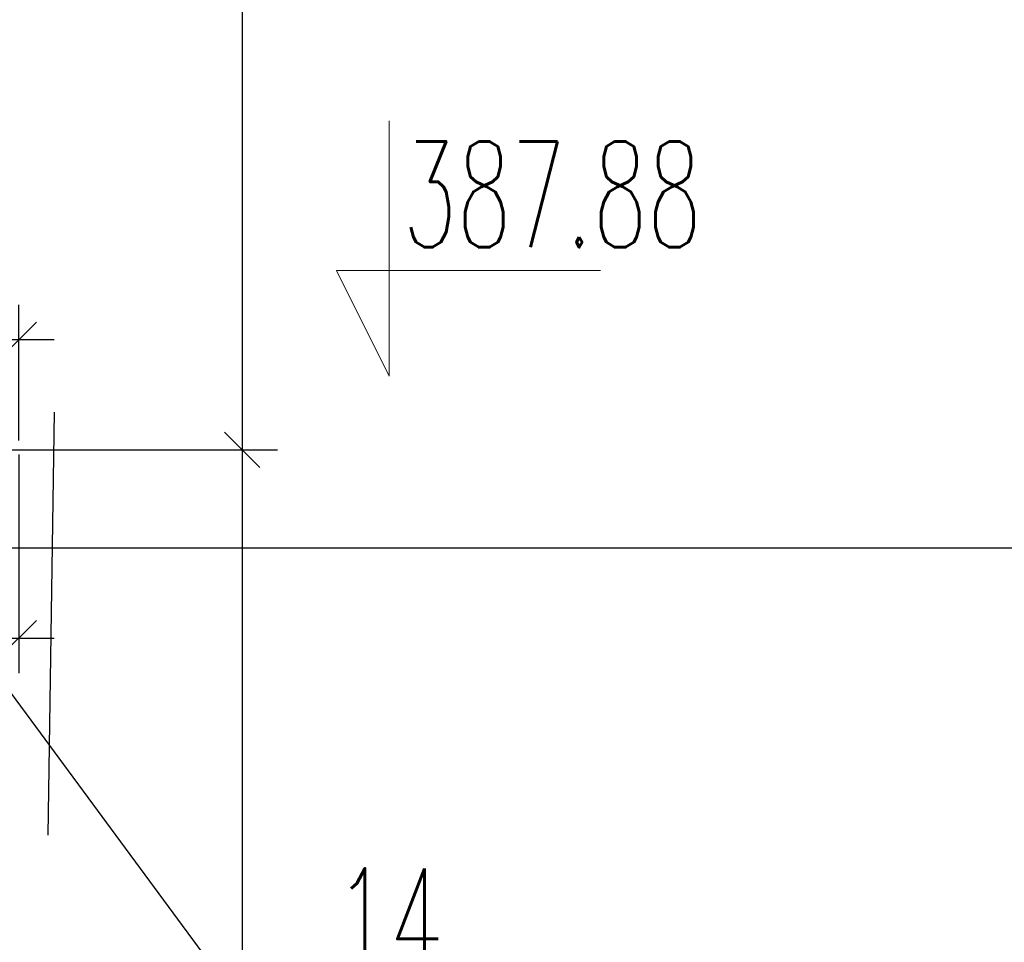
# Model space of a CAD drawing. Header units: millimetres. Extents: x 19887 to 192597, y -14203 to 39042.
# Tile 28 of 256: x 25388 to 25528, y -9990 to -9859. Entities that reach past the tile are written whole.
import ezdxf

# ---------------------------------------------------------------- set-up
doc = ezdxf.new("R2010")
doc.units = ezdxf.units.MM
doc.linetypes.add('ACAD_ISO03W100', pattern=[30, 12, -18])
doc.layers.get('Defpoints').update_dxf_attribs({"color": 4})
doc.layers.add('koty wysokościowe', color=252, linetype='Continuous', lineweight=0)
doc.layers.add('Sufit podwieszany', color=252, linetype='Continuous')
doc.layers.add('Wymiarowanie', color=3, linetype='Continuous')
doc.styles.add('ROMANS', font='romans.shx', dxfattribs={"width": 0.6})
doc.styles.get("Standard").update_dxf_attribs({"font": 'arial.ttf'})
doc.dimstyles.new('000001FB70622F18', dxfattribs={"dimtxt": 20, "dimasz": 5, "dimexe": 5, "dimexo": 1, "dimgap": 20, "dimtad": 1, "dimtoh": 1, "dimdec": 0, "dimtxsty": 'Standard', "dimblk": 'OBLIQUE', "dimcen": 0, "dimdle": 5, "dimclrd": 252, "dimclre": 252, "dimclrt": 252, "dimadec": 0, "dimazin": 0, "dimtfac": 1, "dimtdec": 0, "dimtmove": 0, "dimatfit": 3, "dimldrblk": 'OBLIQUE', "dimfxl": 150, "dimfxlon": 1, "dimlwd": 25, "dimlwe": 25, "dimarcsym": 1})

# ---------------------------------------------------------------- blocks, each defined once
blk = doc.blocks.new('_Oblique')
at = {"color": 0, "linetype": 'ByBlock', "lineweight": -2}
blk.add_line((-0.5, -0.5), (0.5, 0.5), dxfattribs=at)
blk = doc.blocks.new('*D694')
at = {"layer": 'Defpoints', "color": 0}
for p in [(2481.49, -4046.88), (2467.7, -4063.67), (2481.49, -4073.91)]:
    blk.add_point(p, dxfattribs=at)
at = {"layer": 'Wymiarowanie', "color": 252, "linetype": 'Continuous', "lineweight": 25}
for p, q in [((2481.49, -4047.88), (2481.49, -4078.91)), ((2467.7, -4064.67), (2467.7, -4078.91)), ((2462.7, -4073.91), (2486.49, -4073.91)), ((2467.7, -4073.91), (2462.7, -4073.91)), ((2517.2, -4131.59), (2474.6, -4073.91)), ((2481.49, -4073.91), (2486.49, -4073.91)), ((2550.92, -4131.59), (2517.2, -4131.59))]:
    blk.add_line(p, q, dxfattribs=at)
at = {"layer": 'Wymiarowanie', "color": 252, "linetype": 'ByBlock', "lineweight": 25, "xscale": 5, "yscale": 5, "zscale": 5}
blk.add_blockref('_Oblique', (2467.7, -4073.91), dxfattribs=at)
at = {"layer": 'Wymiarowanie', "color": 252, "linetype": 'ByBlock', "lineweight": 25, "xscale": 5, "yscale": 5, "zscale": 5, "rotation": 180}
blk.add_blockref('_Oblique', (2481.49, -4073.91), dxfattribs=at)
at = {"layer": 'Wymiarowanie', "color": 252, "insert": (2534.06, -4114.09), "char_height": 15, "attachment_point": 5, "style": 'ROMANS'}
blk.add_mtext('14', dxfattribs=at)
blk = doc.blocks.new('*D717')
at = {"layer": 'Defpoints', "color": 0}
for p in [(2356.87, -3822.5), (2354.27, -4047.21), (2513.17, -4047.21)]:
    blk.add_point(p, dxfattribs=at)
at = {"layer": 'Wymiarowanie', "color": 252, "linetype": 'Continuous', "lineweight": 25}
for p, q in [((2513.17, -3817.5), (2513.17, -4052.21)), ((2363.17, -3822.5), (2518.17, -3822.5)), ((2363.17, -4047.21), (2518.17, -4047.21))]:
    blk.add_line(p, q, dxfattribs=at)
at = {"layer": 'Wymiarowanie', "color": 252, "linetype": 'ByBlock', "lineweight": 25, "xscale": 5, "yscale": 5, "zscale": 5}
for p, rotation in [((2513.17, -3822.5), 90), ((2513.17, -4047.21), 270)]:
    blk.add_blockref('_Oblique', p, dxfattribs=dict(at, rotation=rotation))
at = {"layer": 'Wymiarowanie', "color": 252, "insert": (2530.67, -3934.85), "char_height": 15, "attachment_point": 5, "rotation": 270, "style": 'ROMANS'}
blk.add_mtext('225', dxfattribs=at)
blk = doc.blocks.new('*D716')
at = {"layer": 'Defpoints', "color": 0}
for p in [(2354.27, -4047.21), (2476.63, -4368.67), (2513.17, -4368.67)]:
    blk.add_point(p, dxfattribs=at)
at = {"layer": 'Wymiarowanie', "color": 252, "linetype": 'Continuous', "lineweight": 25}
for p, q in [((2513.17, -4042.21), (2513.17, -4373.67)), ((2363.17, -4047.21), (2518.17, -4047.21)), ((2477.63, -4368.67), (2518.17, -4368.67))]:
    blk.add_line(p, q, dxfattribs=at)
at = {"layer": 'Wymiarowanie', "color": 252, "linetype": 'ByBlock', "lineweight": 25, "xscale": 5, "yscale": 5, "zscale": 5}
for p, rotation in [((2513.17, -4047.21), 90), ((2513.17, -4368.67), 270)]:
    blk.add_blockref('_Oblique', p, dxfattribs=dict(at, rotation=rotation))
at = {"layer": 'Wymiarowanie', "color": 252, "insert": (2530.67, -4207.94), "char_height": 15, "attachment_point": 5, "rotation": 270, "style": 'ROMANS'}
blk.add_mtext('321', dxfattribs=at)
blk = doc.blocks.new('*D719')
at = {"layer": 'Defpoints', "color": 0}
for p in [(2354.27, -4031.63), (2481.49, -4046.88), (2354.27, -4047.21)]:
    blk.add_point(p, dxfattribs=at)
at = {"layer": 'Wymiarowanie', "color": 252, "linetype": 'Continuous', "lineweight": 25}
for p, q in [((2354.27, -4046.21), (2354.27, -4026.63)), ((2481.49, -4045.88), (2481.49, -4026.63)), ((2486.49, -4031.63), (2349.27, -4031.63))]:
    blk.add_line(p, q, dxfattribs=at)
at = {"layer": 'Wymiarowanie', "color": 252, "linetype": 'ByBlock', "lineweight": 25, "xscale": 5, "yscale": 5, "zscale": 5, "rotation": 180}
blk.add_blockref('_Oblique', (2354.27, -4031.63), dxfattribs=at)
at = {"layer": 'Wymiarowanie', "color": 252, "linetype": 'ByBlock', "lineweight": 25, "xscale": 5, "yscale": 5, "zscale": 5}
blk.add_blockref('_Oblique', (2481.49, -4031.63), dxfattribs=at)
at = {"layer": 'Wymiarowanie', "color": 252, "insert": (2417.88, -4014.13), "char_height": 15, "attachment_point": 5, "style": 'ROMANS'}
blk.add_mtext('127', dxfattribs=at)
blk = doc.blocks.new('*D976')
at = {"layer": 'Defpoints', "color": 0}
for p in [(2715.24, -3994.35), (2747.38, -3995.03), (2747.38, -4061.18)]:
    blk.add_point(p, dxfattribs=at)
at = {"layer": 'Wymiarowanie', "color": 252, "linetype": 'Continuous', "lineweight": 25}
for p, q in [((2715.24, -3995.35), (2715.24, -4066.18)), ((2747.38, -3996.03), (2747.38, -4066.18)), ((2715.24, -4061.18), (2400.26, -4061.18)), ((2710.24, -4061.18), (2752.38, -4061.18))]:
    blk.add_line(p, q, dxfattribs=at)
at = {"layer": 'Wymiarowanie', "color": 252, "linetype": 'ByBlock', "lineweight": 25, "xscale": 5, "yscale": 5, "zscale": 5, "rotation": 180}
blk.add_blockref('_Oblique', (2715.24, -4061.18), dxfattribs=at)
at = {"layer": 'Wymiarowanie', "color": 252, "linetype": 'ByBlock', "lineweight": 25, "xscale": 5, "yscale": 5, "zscale": 5}
blk.add_blockref('_Oblique', (2747.38, -4061.18), dxfattribs=at)
at = {"layer": 'Wymiarowanie', "color": 252, "insert": (2417.54, -4043.68), "char_height": 15, "attachment_point": 5, "style": 'ROMANS'}
blk.add_mtext('32', dxfattribs=at)
blk = doc.blocks.new('G$CF5E15B28')
at = {"layer": 'koty wysokościowe', "color": 253, "elevation": 0}
for points in [[(2534.06, -4000.56), (2534.06, -4036.79)], [(2526.56, -4021.79), (2534.06, -4021.79)], [(2534.06, -4036.79), (2526.56, -4021.79)], [(2534.06, -4021.79), (2564.06, -4021.79)]]:
    blk.add_lwpolyline(points, dxfattribs=at)
at = {"layer": 'Sufit podwieszany', "color": 253, "linetype": 'ACAD_ISO03W100', "ltscale": 5, "elevation": 0}
for points in [[(2361.81, -3827.49), (2359.32, -4042.2), (2486.49, -4041.88)], [(2486.49, -4041.88), (2481.7, -4363.62)]]:
    blk.add_lwpolyline(points, dxfattribs=at)
at = {"layer": 'koty wysokościowe', "color": 253, "insert": (2535.96, -4003.47, 0), "char_height": 15, "width": 21553.2844, "attachment_point": 1, "style": 'ROMANS'}
blk.add_mtext('387.88', dxfattribs=at)
at = {"layer": 'Wymiarowanie', "color": 253}
for base, p1, p2, angle, override, picture, middle in [((2513.17, -4047.21, 0), (2356.87, -3822.5, 0), (2354.27, -4047.21, 0), 90, {"dimtxt": 15, "dimgap": 10, "dimtad": 2, "dimtxsty": 'ROMANS'}, '*D717', (2530.67, -3934.85, 0)), ((2354.27, -4031.63, 0), (2481.49, -4046.88, 0), (2354.27, -4047.21, 0), 0, {"dimtxt": 15, "dimgap": 10, "dimtxsty": 'ROMANS'}, '*D719', (2417.88, -4014.13, 0)), ((2513.17, -4368.67, 0), (2354.27, -4047.21, 0), (2476.63, -4368.67, 0), 90, {"dimtxt": 15, "dimgap": 10, "dimtad": 2, "dimtxsty": 'ROMANS', "dimtmove": 1}, '*D716', (2530.67, -4207.94, 0))]:
    dim = blk.add_linear_dim(base=base, p1=p1, p2=p2, angle=angle, dimstyle='000001FB70622F18', override=override, dxfattribs=at)
    dim.commit()
    dim.dimension.update_dxf_attribs({"geometry": picture, "text_midpoint": middle})
for base, p1, p2, override, picture, middle in [((2747.38, -4061.18, 0), (2715.24, -3994.35, 0), (2747.38, -3995.03, 0), {"dimtxt": 15, "dimgap": 10, "dimtxsty": 'ROMANS'}, '*D976', (2417.54, -4061.18, 0)), ((2481.49, -4073.91, 0), (2467.7, -4063.67, 0), (2481.49, -4046.88, 0), {"dimtxt": 15, "dimgap": 10, "dimtxsty": 'ROMANS', "dimtmove": 1}, '*D694', (2527.2, -4131.59, 0))]:
    dim = blk.add_linear_dim(base=base, p1=p1, p2=p2, angle=0, dimstyle='000001FB70622F18', override=override, dxfattribs=at)
    dim.commit()
    dim.dimension.update_dxf_attribs({"geometry": picture, "text_midpoint": middle, "dimtype": 160})

msp = doc.modelspace()

# ---------------------------------------------------------------- block references
msp.add_blockref('G$CF5E15B28', (22906.81, -5872.86, 0))

doc.saveas('drawing.dxf')
